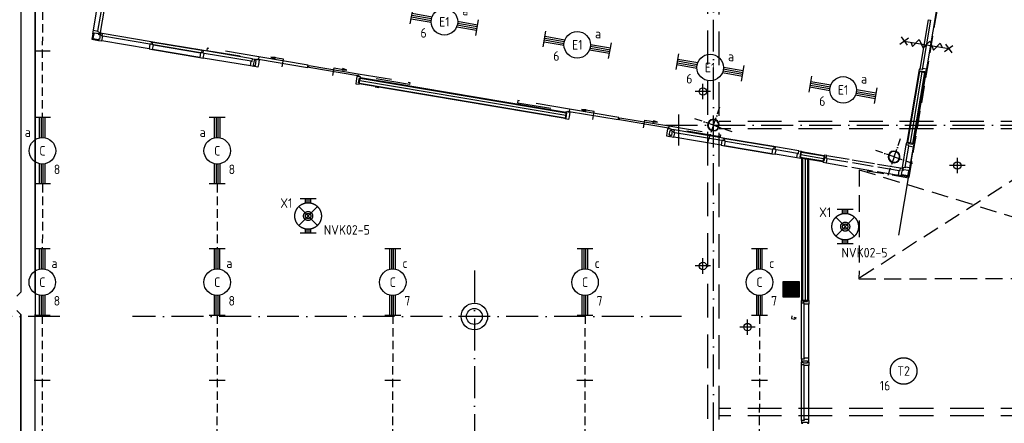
# Model space of a CAD drawing. Header units: millimetres. Extents: x 90707 to 259985, y -1262 to 84291.
# Tile 23 of 85: x 131388 to 149921, y 17998 to 25592. Entities that reach past the tile are written whole.
import ezdxf
from ezdxf.enums import TextEntityAlignment as Align
from ezdxf.xclip import XClip

# ---------------------------------------------------------------- set-up
doc = ezdxf.new("R2010")
doc.units = ezdxf.units.MM
doc.header["$LTSCALE"] = 100
doc.header["$XCLIPFRAME"] = 0
for name, pattern in [('B-SL0', [100000000.0, 0, -100000000.0]), ('DASHDOT', [9, 6, -1.5, 0, -1.5]), ('HIDDEN', [9.525, 6.35, -3.175]), ('HIDDEN2', [4.7625, 3.175, -1.5875])]:
    doc.linetypes.add(name, pattern=pattern)
doc.layers.get('0').update_dxf_attribs({"linetype": 'CONTINUOUS'})
for name, color, linetype in [('AL$7----_STRAMIEN', 1, 'DASHDOT'), ('AL$8----_HULPKOLOM', 2, 'CONTINUOUS'), ('AL$8----_HULPLIJNEN', 2, 'CONTINUOUS'), ('AL22----_BINNENWAND', 7, 'CONTINUOUS'), ('AL28----_KONSTRUKTIE', 3, 'CONTINUOUS'), ('AL31----_BUITENKOZ', 7, 'CONTINUOUS'), ('AL32----_BINNENKOZ', 7, 'CONTINUOUS'), ('AL65----_BEVEILIGING', 7, 'CONTINUOUS'), ('ALL-----_REFLIJNEN', 8, 'CONTINUOUS'), ('ALXAA---_GEWBETON', 12, 'CONTINUOUS'), ('EB63101-_ATTRIB', 2, 'CONTINUOUS'), ('EB63501-_ATTRIB', 2, 'CONTINUOUS'), ('EL63101-_LICHT-ARM', 3, 'CONTINUOUS'), ('EL63501-_NOODVRL-ARM', 3, 'CONTINUOUS'), ('EL6441--_DATACOM', 3, 'CONTINUOUS'), ('KABELGOOT', 8, 'CONTINUOUS'), ('LIJN035', 50, 'CONTINUOUS'), ('MV-BINNENBESTRATING', 1, 'CONTINUOUS'), ('MV-BINNENKOZIJN', 1, 'CONTINUOUS'), ('MV-STAALKOLOM', 1, 'CONTINUOUS'), ('VOLGNUMMER', 7, 'CONTINUOUS')]:
    doc.layers.add(name, color=color, linetype=linetype)
doc.styles.add('1_8', font='ISO', dxfattribs={"height": 1.8})
doc.styles.add('2_0', font='iso', dxfattribs={"height": 200})
doc.styles.add('NORATT', font='isocp.shx')
doc.styles.get("Standard").update_dxf_attribs({"font": 'iso.shx'})

# ---------------------------------------------------------------- blocks, each defined once
blk = doc.blocks.new('EJ3T20')
at = {"color": 0}
for p, q in [((-6.25, -1.5), (-6.25, 1.5)), ((-6.25, -1.5), (-6.25, 1.5)), ((-6.25, 0.52), (-2.44, 0.52)), ((-6.25, 0.52), (-2.44, 0.52)), ((-6.25, 0.17), (-2.49, 0.17)), ((-6.25, 0.17), (-2.49, 0.17)), ((2.44, 0.52), (6.25, 0.52)), ((2.44, 0.52), (6.25, 0.52)), ((2.49, 0.17), (6.25, 0.17)), ((2.49, 0.17), (6.25, 0.17)), ((6.25, -1.5), (6.25, 1.5)), ((6.25, -1.5), (6.25, 1.5)), ((-6.25, -0.17), (-2.49, -0.17)), ((-6.25, -0.17), (-2.49, -0.17)), ((-6.25, -0.52), (-2.44, -0.52)), ((-6.25, -0.52), (-2.44, -0.52)), ((2.44, -0.52), (6.25, -0.52)), ((2.44, -0.52), (6.25, -0.52)), ((2.49, -0.17), (6.25, -0.17)), ((2.49, -0.17), (6.25, -0.17))]:
    blk.add_line(p, q, dxfattribs=at)
blk.add_circle((0, 0), 2.5, dxfattribs=at)
blk.add_circle((0, 0), 2.5, dxfattribs=at)
at = {"style": 'NORATT', "flags": 9}
blk.add_attdef('GELIJK', text='', height=1.8, dxfattribs=at).set_placement((3.5, 5), align=Align.MIDDLE_CENTER)
at = {"color": 6}
for tag, style, flags, p in [('SCHAK', 'NORATT', 8, (3.5, 2.75)), ('SCHAK', '1_8', 8, (3.5, 2.75)), ('A_CODE', 'NORATT', 8, (0, 0)), ('A_CODE', '1_8', 8, (0, 0)), ('GROEP', 'NORATT', 8, (-3.5, -2.75)), ('GROEP', '1_8', 8, (-3.5, -2.75)), ('KAST', 'NORATT', 9, (3.5, -2.75)), ('KAST', '1_8', 9, (3.5, -2.75))]:
    blk.add_attdef(tag, text='', height=1.8, dxfattribs=dict(at, style=style, flags=flags)).set_placement(p, align=Align.MIDDLE)
blk = doc.blocks.new('EJ3T01')
at = {"color": 0}
for p, q in [((-3.25, -1.5), (-3.25, 1.5)), ((-3.25, 0.52), (-2.44, 0.52)), ((-3.25, 0.17), (-2.49, 0.17)), ((-1.77, 1.77), (1.77, -1.77)), ((1.77, 1.77), (-1.77, -1.77)), ((2.44, 0.52), (3.25, 0.52)), ((2.49, 0.17), (3.25, 0.17)), ((3.25, -1.5), (3.25, 1.5)), ((-3.25, -0.17), (-2.49, -0.17)), ((-3.25, -0.52), (-2.44, -0.52)), ((2.44, -0.52), (3.25, -0.52)), ((2.49, -0.17), (3.25, -0.17))]:
    blk.add_line(p, q, dxfattribs=at)
at = {"color": 6}
blk.add_lwpolyline([(1.77, -1.77), (1.75, -1.75)], dxfattribs=at)
at = {"color": 0}
for radius in [2.5, 0.85, 0.5]:
    blk.add_circle((0, 0), radius, dxfattribs=at)
at = {"color": 6, "style": '1_8'}
for tag, flags, p in [('A_CODE', 8, (-3.5, 2.75)), ('SCHAK', 8, (3.5, 2.75)), ('GROEP', 8, (-3.5, -2.75)), ('KAST', 9, (3.5, -2.75))]:
    blk.add_attdef(tag, text='', height=1.8, dxfattribs=dict(at, flags=flags)).set_placement(p, align=Align.MIDDLE)
blk = doc.blocks.new('ES3G00')
blk.add_circle((0, 0), 2.5)
at = {"color": 6, "style": '1_8'}
for tag, flags, p in [('SCHAK', 8, (3.5, 2.75)), ('A_CODE', 8, (0, 0)), ('GROEP', 8, (-3.5, -2.75)), ('KAST', 9, (3.5, -2.75))]:
    blk.add_attdef(tag, text='', height=1.8, dxfattribs=dict(at, flags=flags)).set_placement(p, align=Align.MIDDLE)
blk = doc.blocks.new('EH100000')
at = {"linetype": 'ByBlock'}
for p, q in [((1, 0.5), (0, 0.5)), ((1, 0.5, 1), (0, 0.5, 1)), ((0, -0.5, 1), (1, -0.5, 1)), ((1, -0.5), (0, -0.5))]:
    blk.add_line(p, q, dxfattribs=at)
at = {"linetype": 'ByBlock', "invisible_edges": 15}
for points in [[(1, -0.5), (0, -0.5), (0, 0.5), (1, 0.5)], [(0, 0.5), (1, 0.5), (1, 0.5, 1), (0, 0.5, 1)], [(0, -0.5, 1), (1, -0.5, 1), (1, -0.5), (0, -0.5)]]:
    blk.add_3dface(points, dxfattribs=at)
at = {"linetype": 'ByBlock', "style": '2_0', "flags": 8}
blk.add_attdef('FUNCTIE', text='', height=0.5, dxfattribs=at).set_placement((0.5, 0), align=Align.MIDDLE)
at = {"linetype": 'ByBlock', "flags": 9}
blk.add_attdef('SCHOT', text='', height=0.5, dxfattribs=at).set_placement((0.5, 0), align=Align.MIDDLE)
blk = doc.blocks.new('KG3FFF')
at = {"linetype": 'B-SL0'}
for p, q in [((-210, 135), (-210, -135)), ((210, -135), (210, 135)), ((-135, -210), (135, -210))]:
    blk.add_line(p, q, dxfattribs=at)
at = {"linetype": 'ByBlock'}
for points in [[(-210, 135), (0, 135), (0, 135), (210, 135)], [(-135, -210), (-135, -210), (-210, -135), (-210, -135)], [(210, -135), (210, -135), (135, -210), (135, -210)]]:
    blk.add_lwpolyline(points, dxfattribs=at)
at = {"flags": 3}
blk.add_attdef('HULPSTUK', (0, 0), '', height=1, rotation=90, dxfattribs=at)
blk = doc.blocks.new('A$Cca306792')
at = {"layer": 'AL$7----_STRAMIEN', "color": 1}
for p, q in [((48828, 22132), (48828, 5654)), ((41028, 21270), (28083, 21270)), ((52728, 21270), (42396, 21270))]:
    blk.add_line(p, q, dxfattribs=at)
at = {"layer": 'AL$7----_STRAMIEN'}
for points in [[(53328, 5550), (53328, 47073)], [(52428, 24870), (80709, 24870)]]:
    blk.add_lwpolyline(points, dxfattribs=at)
at = {"layer": 'AL$8----_HULPKOLOM', "color": 8}
blk.add_circle((48828, 21270), 250, dxfattribs=at)
blk.add_circle((48828, 21270), 250, dxfattribs=at)
at = {"layer": 'AL$8----_HULPLIJNEN', "color": 8}
blk.add_line((56819, 22801), (58607, 33418), dxfattribs=at)
at = {"layer": 'AL$8----_HULPLIJNEN', "color": 8, "linetype": 'DASHDOT', "ltscale": 0.25}
for p, q in [((53328, 24870), (53449, 25217)), ((53328, 24870), (52981, 24990)), ((53328, 24870), (53208, 24522)), ((53328, 24870), (53676, 24749)), ((56730, 24273), (56851, 24620)), ((56730, 24273), (56383, 24393)), ((56730, 24273), (56610, 23925)), ((56730, 24273), (57078, 24152))]:
    blk.add_line(p, q, dxfattribs=at)
at = {"layer": 'AL22----_BINNENWAND', "color": 8}
for p, q in [((46662, 25646), (46683, 25769)), ((46683, 25769), (50558, 25117)), ((56974, 24545), (57198, 25881)), ((57322, 25860), (57097, 24524)), ((57198, 25881), (57322, 25860)), ((50537, 24994), (46662, 25646)), ((50558, 25117), (50537, 24994)), ((57097, 24524), (56974, 24545)), ((54965, 24248), (54986, 24371)), ((54986, 24371), (55410, 24300)), ((55410, 24300), (55389, 24177)), ((55389, 24177), (54965, 24248)), ((54991, 24244), (54965, 24248)), ((55116, 24223), (54991, 24244)), ((54991, 21568), (54991, 24243)), ((54991, 24243), (54994, 24243)), ((55116, 24223), (55116, 21568)), ((55116, 21568), (54991, 21568))]:
    blk.add_line(p, q, dxfattribs=at)
at = {"layer": 'AL22----_BINNENWAND', "color": 8, "linetype": 'Continuous'}
for p, q in [((56988, 24542), (57213, 25879)), ((57082, 24527), (57307, 25863)), ((46665, 25661), (50540, 25008)), ((46681, 25754), (50556, 25102)), ((55408, 24285), (54984, 24357)), ((55392, 24192), (54968, 24263)), ((55006, 24243), (55006, 21568)), ((55101, 24225), (55101, 21568))]:
    blk.add_line(p, q, dxfattribs=at)
at = {"layer": 'AL28----_KONSTRUKTIE', "color": 8}
for p, q in [((52673, 25073), (52673, 24488)), ((54641, 21630), (54641, 21930)), ((54641, 21930), (54941, 21930)), ((54941, 21930), (54941, 21630)), ((54941, 21630), (54641, 21630))]:
    blk.add_line(p, q, dxfattribs=at)
blk.add_circle((48828, 21270), 150, dxfattribs=at)
blk.add_circle((48828, 21270), 150, dxfattribs=at)
for centre, radius, start, end in [((53328, 24870), 110, 160.8893, 340.8893), ((53328, 24870), 110, 340.8893, 160.8893), ((53328, 24870), 102, 160.8893, 340.8893), ((53328, 24870), 102, 340.8893, 160.8893), ((56730, 24273), 110, 160.8893, 340.8893), ((56730, 24273), 110, 340.8893, 160.8893), ((56730, 24273), 102, 160.8893, 340.8893), ((56730, 24273), 102, 340.8893, 160.8893)]:
    blk.add_arc(centre, radius, start, end, dxfattribs=at)
at = {"layer": 'AL31----_BUITENKOZ', "color": 8, "linetype": 'Continuous'}
for p, q in [((57219, 25926), (57375, 26851)), ((57415, 26844), (57260, 25919)), ((57375, 26851), (57415, 26844)), ((44771, 26153), (44765, 26113)), ((45697, 25998), (44771, 26153)), ((44765, 26113), (45690, 25957)), ((45690, 25957), (45697, 25998)), ((45710, 25954), (45717, 25994)), ((46635, 25798), (45710, 25954)), ((45717, 25994), (46642, 25838)), ((46642, 25838), (46635, 25798)), ((57260, 25919), (57219, 25926)), ((50620, 25169), (50613, 25128)), ((50613, 25128), (51538, 24973)), ((51545, 25013), (50620, 25169)), ((51538, 24973), (51545, 25013)), ((51558, 24969), (51565, 25010)), ((52484, 24814), (51558, 24969)), ((51565, 25010), (52490, 24854)), ((52490, 24854), (52484, 24814))]:
    blk.add_line(p, q, dxfattribs=at)
at = {"layer": 'AL31----_BUITENKOZ', "color": 8, "linetype": 'HIDDEN'}
for p, q in [((43800, 26317), (43793, 26277)), ((44771, 26153), (43800, 26317)), ((43793, 26277), (44765, 26113)), ((47607, 25634), (46635, 25798)), ((46642, 25838), (47614, 25675)), ((47614, 25675), (47607, 25634)), ((49648, 25332), (49641, 25292)), ((49641, 25292), (50613, 25128)), ((50620, 25169), (49648, 25332)), ((52490, 24854), (53462, 24690)), ((53455, 24650), (52484, 24814)), ((53462, 24690), (53455, 24650))]:
    blk.add_line(p, q, dxfattribs=at)
at = {"layer": 'AL31----_BUITENKOZ', "color": 8}
for p, q in [((44995, 26149), (45079, 26151)), ((45234, 26108), (44995, 26149)), ((44995, 26149), (45073, 26119)), ((45073, 26119), (45076, 26135)), ((45079, 26151), (45076, 26135)), ((45210, 25964), (45234, 26108)), ((46165, 25803), (46190, 25947)), ((46190, 25947), (46429, 25907)), ((46346, 25905), (46348, 25921)), ((46429, 25907), (46346, 25905)), ((46351, 25937), (46348, 25921)), ((46429, 25907), (46351, 25937)), ((50843, 25164), (50927, 25167)), ((51082, 25124), (50843, 25164)), ((50843, 25164), (50921, 25134)), ((50921, 25134), (50924, 25150)), ((50927, 25167), (50924, 25150)), ((51058, 24979), (51082, 25124)), ((52014, 24818), (52038, 24963)), ((52038, 24963), (52278, 24923)), ((52194, 24920), (52197, 24936)), ((52278, 24923), (52194, 24920)), ((52199, 24952), (52197, 24936)), ((52278, 24923), (52199, 24952))]:
    blk.add_line(p, q, dxfattribs=at)
at = {"layer": 'AL32----_BINNENKOZ', "color": 8, "linetype": 'HIDDEN2'}
for p, q in [((79230, 36774), (56068, 21985)), ((58797, 34527), (57003, 23874)), ((56070, 24031), (56068, 21981)), ((56070, 24031), (62770, 21982)), ((57003, 23874), (56070, 24031)), ((56068, 21981), (62378, 21982))]:
    blk.add_line(p, q, dxfattribs=at)
at = {"layer": 'AL32----_BINNENKOZ', "color": 8}
for p, q in [((41657, 26655), (41807, 27542)), ((41657, 26655), (41807, 27542)), ((41744, 26640), (41894, 27527)), ((41792, 26615), (41947, 27535)), ((41646, 26589), (41629, 26486)), ((41646, 26589), (41657, 26655)), ((41668, 26585), (41646, 26589)), ((41664, 26586), (41650, 26501)), ((41657, 26655), (41744, 26640)), ((41671, 26601), (41668, 26585)), ((41761, 26585), (41671, 26601)), ((41744, 26640), (41741, 26623)), ((41741, 26623), (41792, 26615)), ((41759, 26570), (41761, 26585)), ((41783, 26565), (41759, 26570)), ((41774, 26602), (41770, 26578)), ((41770, 26578), (41786, 26575)), ((41786, 26575), (41771, 26484)), ((41824, 26594), (41774, 26602)), ((41792, 26615), (41783, 26565)), ((41824, 26594), (41815, 26544)), ((41815, 26544), (41824, 26594)), ((41832, 26541), (41815, 26544)), ((41817, 26454), (41832, 26541)), ((42745, 26439), (41824, 26594)), ((42720, 26392), (41832, 26541)), ((41629, 26486), (41751, 26465)), ((41650, 26501), (41754, 26483)), ((41755, 26487), (41751, 26465)), ((41751, 26465), (41817, 26454)), ((41771, 26484), (41755, 26487)), ((42705, 26305), (41817, 26454)), ((42720, 26392), (42705, 26305)), ((42737, 26389), (42720, 26392)), ((42745, 26439), (42737, 26389)), ((42778, 26434), (42745, 26439)), ((42769, 26383), (42778, 26434)), ((42786, 26380), (42769, 26383)), ((42771, 26294), (42786, 26380)), ((43699, 26279), (42778, 26434)), ((42778, 26434), (43699, 26279)), ((43674, 26231), (42786, 26380)), ((42786, 26380), (43674, 26231)), ((42705, 26305), (42771, 26294)), ((43659, 26144), (42771, 26294)), ((42771, 26294), (43659, 26144)), ((43659, 26144), (42771, 26294)), ((42771, 26294), (43659, 26144)), ((43674, 26231), (43659, 26144)), ((43659, 26144), (43725, 26133)), ((43690, 26228), (43674, 26231)), ((43699, 26279), (43690, 26228)), ((43731, 26273), (43699, 26279)), ((43723, 26223), (43731, 26273)), ((43740, 26220), (43723, 26223)), ((43725, 26133), (43740, 26220)), ((44612, 25984), (43725, 26133)), ((44612, 25984), (43725, 26133)), ((44652, 26118), (43731, 26273)), ((44627, 26071), (43740, 26220)), ((44612, 25984), (44627, 26071)), ((44678, 25973), (44612, 25984)), ((44627, 26071), (44643, 26068)), ((44643, 26068), (44652, 26118)), ((44652, 26118), (44701, 26110)), ((44681, 26088), (44666, 25997)), ((44666, 25997), (44682, 25994)), ((44682, 25994), (44678, 25973)), ((44697, 26085), (44681, 26088)), ((44688, 25971), (44692, 25996)), ((44754, 25960), (44688, 25971)), ((44692, 25996), (44708, 25993)), ((44701, 26110), (44697, 26085)), ((44707, 26086), (44711, 26108)), ((44723, 26084), (44707, 26086)), ((44708, 25993), (44723, 26084)), ((44711, 26108), (44777, 26097)), ((44763, 26010), (44754, 25960)), ((44777, 26097), (44763, 26010)), ((44763, 26010), (44763, 26010)), ((46618, 25787), (46604, 25700)), ((46684, 25776), (46618, 25787)), ((46681, 25754), (46684, 25776)), ((57199, 25925), (57192, 25882)), ((57192, 25882), (57216, 25878)), ((57265, 25914), (57199, 25925)), ((57216, 25878), (57219, 25894)), ((57219, 25894), (57307, 25879)), ((57269, 25937), (57265, 25914)), ((57340, 25925), (57269, 25937)), ((57307, 25879), (57304, 25863)), ((57304, 25863), (57329, 25859)), ((57329, 25859), (57340, 25925)), ((46604, 25700), (46595, 25650)), ((46595, 25650), (46661, 25639)), ((46604, 25700), (46604, 25700)), ((46650, 25666), (46665, 25757)), ((46665, 25664), (46650, 25666)), ((46661, 25639), (46665, 25664)), ((46665, 25757), (46681, 25754)), ((46962, 25589), (47028, 25578)), ((50556, 25102), (50559, 25124)), ((50571, 25099), (50556, 25102)), ((50556, 25009), (50571, 25099)), ((50559, 25124), (50625, 25113)), ((50611, 25026), (50602, 24975)), ((50625, 25113), (50611, 25026)), ((50611, 25026), (50611, 25026)), ((50536, 24987), (50540, 25011)), ((50602, 24975), (50536, 24987)), ((50540, 25011), (50556, 25009)), ((52452, 24716), (52443, 24666)), ((52443, 24666), (52509, 24654)), ((52466, 24803), (52452, 24716)), ((52452, 24716), (52452, 24716)), ((52533, 24792), (52466, 24803)), ((52498, 24682), (52513, 24772)), ((52514, 24679), (52498, 24682)), ((52509, 24654), (52514, 24679)), ((52513, 24772), (52529, 24770)), ((52523, 24674), (52519, 24653)), ((52519, 24653), (52585, 24642)), ((52539, 24672), (52523, 24674)), ((52529, 24770), (52533, 24792)), ((52542, 24790), (52538, 24765)), ((52538, 24765), (52554, 24763)), ((52554, 24763), (52539, 24672)), ((52592, 24782), (52542, 24790)), ((52592, 24782), (52583, 24731)), ((52583, 24731), (52592, 24782)), ((52600, 24728), (52583, 24731)), ((52585, 24642), (52600, 24728)), ((53513, 24626), (52592, 24782)), ((53488, 24579), (52600, 24728)), ((53473, 24492), (52585, 24642)), ((53488, 24579), (53473, 24492)), ((53473, 24492), (53539, 24481)), ((53504, 24576), (53488, 24579)), ((53513, 24626), (53504, 24576)), ((53545, 24621), (53513, 24626)), ((53537, 24571), (53545, 24621)), ((53554, 24568), (53537, 24571)), ((53539, 24481), (53554, 24568)), ((53539, 24481), (54426, 24332)), ((54426, 24332), (53539, 24481)), ((53539, 24481), (54426, 24332)), ((54426, 24332), (53539, 24481)), ((53545, 24621), (54466, 24466)), ((54466, 24466), (53545, 24621)), ((53554, 24568), (54441, 24419)), ((54466, 24466), (54458, 24416)), ((54499, 24460), (54466, 24466)), ((56887, 24074), (56958, 24497)), ((56940, 24082), (57006, 24472)), ((56958, 24497), (56967, 24546)), ((57009, 24488), (56958, 24497)), ((56967, 24546), (56991, 24542)), ((56991, 24542), (56989, 24526)), ((56989, 24526), (57079, 24511)), ((57006, 24472), (57009, 24488)), ((57093, 24457), (57006, 24472)), ((57079, 24511), (57082, 24527)), ((57082, 24527), (57104, 24523)), ((57104, 24523), (57093, 24457)), ((54441, 24419), (54426, 24332)), ((54426, 24332), (54493, 24321)), ((54458, 24416), (54441, 24419)), ((54490, 24410), (54499, 24460)), ((54507, 24407), (54490, 24410)), ((54493, 24321), (54507, 24407)), ((54898, 24252), (54493, 24321)), ((54898, 24252), (54493, 24321)), ((54938, 24387), (54499, 24460)), ((54913, 24339), (54507, 24407)), ((54898, 24252), (54913, 24339)), ((54913, 24339), (54929, 24336)), ((54929, 24336), (54938, 24387)), ((54938, 24387), (54987, 24378)), ((54967, 24356), (54952, 24266)), ((54983, 24354), (54967, 24356)), ((54987, 24378), (54983, 24354)), ((55411, 24307), (55407, 24282)), ((55407, 24282), (55423, 24280)), ((55423, 24280), (55408, 24189)), ((55461, 24299), (55411, 24307)), ((55452, 24248), (55461, 24299)), ((55461, 24299), (55884, 24227)), ((57027, 24067), (57093, 24457)), ((54964, 24241), (54898, 24252)), ((54952, 24266), (54968, 24263)), ((54968, 24263), (54964, 24241)), ((55392, 24192), (55388, 24170)), ((55388, 24170), (55454, 24159)), ((55408, 24189), (55392, 24192)), ((55469, 24245), (55452, 24248)), ((55454, 24159), (55469, 24245)), ((55454, 24159), (55844, 24093)), ((55469, 24245), (55858, 24180)), ((55939, 24218), (56362, 24147)), ((55947, 24165), (56337, 24099)), ((56417, 24138), (56850, 24065)), ((55933, 24078), (56322, 24013)), ((56411, 23998), (56810, 23930)), ((56425, 24084), (56825, 24017)), ((56810, 23930), (56825, 24017)), ((56876, 23919), (56810, 23930)), ((56825, 24017), (56842, 24014)), ((56842, 24014), (56850, 24065)), ((56850, 24065), (56899, 24056)), ((56879, 24034), (56864, 23944)), ((56864, 23944), (56880, 23941)), ((56880, 23941), (56876, 23919)), ((56999, 23899), (56876, 23919)), ((56887, 24074), (56879, 24024)), ((56895, 24032), (56879, 24034)), ((56879, 24024), (56903, 24020)), ((56984, 23919), (56879, 23937)), ((56937, 24065), (56887, 24074)), ((56899, 24056), (56895, 24032)), ((56903, 24020), (56906, 24036)), ((56906, 24036), (56997, 24021)), ((56940, 24082), (56937, 24065)), ((57027, 24067), (56940, 24082)), ((56998, 24004), (56984, 23919)), ((56997, 24021), (56994, 24005)), ((56994, 24005), (57016, 24001)), ((57016, 24001), (56999, 23899)), ((57016, 24001), (57027, 24067)), ((54984, 21568), (55009, 21568)), ((54984, 21518), (54984, 21568)), ((54984, 20468), (54984, 21518)), ((55035, 21518), (54984, 21518)), ((55009, 21568), (55009, 21552)), ((55009, 21552), (55098, 21552)), ((55035, 21501), (55035, 21518)), ((55035, 20485), (55035, 21501)), ((55123, 21501), (55035, 21501)), ((55098, 21552), (55098, 21568)), ((55098, 21568), (55123, 21568)), ((55123, 21568), (55123, 21501)), ((55123, 20485), (55123, 21501)), ((54804, 21283), (54796, 21233)), ((54796, 21233), (54862, 21222)), ((54804, 21283), (54804, 21283)), ((54866, 21246), (54850, 21249)), ((54862, 21222), (54866, 21246)), ((54875, 21242), (54872, 21220)), ((54891, 21239), (54875, 21242)), ((55035, 20468), (54984, 20468)), ((54984, 20468), (54984, 20418)), ((54984, 20418), (55009, 20418)), ((54984, 20413), (55009, 20413)), ((54984, 20363), (54984, 20413)), ((55009, 20418), (55009, 20434)), ((55009, 20434), (55098, 20434)), ((55009, 20413), (55009, 20397)), ((55009, 20397), (55098, 20397)), ((55123, 20485), (55035, 20485)), ((55035, 20485), (55035, 20468)), ((55098, 20434), (55098, 20418)), ((55098, 20418), (55123, 20418)), ((55098, 20397), (55098, 20413)), ((55098, 20413), (55123, 20413)), ((55123, 20418), (55123, 20485)), ((55123, 20413), (55123, 20346)), ((55035, 20363), (54984, 20363)), ((54984, 19313), (54984, 20363)), ((55035, 20346), (55035, 20363)), ((55123, 20346), (55035, 20346)), ((55035, 19330), (55035, 20346)), ((55123, 19330), (55123, 20346)), ((55035, 19313), (54984, 19313)), ((54984, 19313), (54984, 19263)), ((55009, 19263), (55009, 19279)), ((55009, 19279), (55098, 19279)), ((55123, 19330), (55035, 19330)), ((55035, 19330), (55035, 19313)), ((55098, 19279), (55098, 19263)), ((55123, 19263), (55123, 19330)), ((54984, 19263), (55009, 19263)), ((55098, 19263), (55123, 19263))]:
    blk.add_line(p, q, dxfattribs=at)
at = {"layer": 'AL65----_BEVEILIGING', "color": 8, "linetype": 'Continuous'}
for p, q in [((56838, 26395), (56999, 26510)), ((56861, 26533), (56976, 26372)), ((56918, 26452), (57757, 26311)), ((57042, 26431), (57078, 26349)), ((57078, 26349), (57202, 26481)), ((57202, 26481), (57239, 26398)), ((57239, 26398), (57276, 26316)), ((57276, 26316), (57399, 26447)), ((57399, 26447), (57436, 26365)), ((57436, 26365), (57473, 26283)), ((57473, 26283), (57596, 26414)), ((57596, 26414), (57633, 26332)), ((57676, 26254), (57837, 26369)), ((57699, 26392), (57814, 26230))]:
    blk.add_line(p, q, dxfattribs=at)
at = {"layer": 'ALL-----_REFLIJNEN', "color": 8, "linetype": 'Continuous'}
for p, q in [((57035, 24535), (57260, 25871)), ((46673, 25707), (50548, 25055)), ((55400, 24238), (54976, 24310)), ((55053, 24243), (55053, 21568))]:
    blk.add_line(p, q, dxfattribs=at)
at = {"layer": 'ALXAA---_GEWBETON', "color": 8}
for p, q in [((54641, 21929), (54941, 21929)), ((54641, 21909), (54941, 21909)), ((54641, 21889), (54941, 21889)), ((54641, 21869), (54941, 21869)), ((54641, 21849), (54941, 21849)), ((54641, 21829), (54941, 21829)), ((54641, 21809), (54941, 21809)), ((54641, 21789), (54941, 21789)), ((54641, 21769), (54941, 21769)), ((54641, 21749), (54941, 21749)), ((54641, 21729), (54941, 21729)), ((54641, 21709), (54941, 21709)), ((54641, 21689), (54941, 21689)), ((54641, 21669), (54941, 21669)), ((54641, 21649), (54941, 21649))]:
    blk.add_line(p, q, dxfattribs=at)
at = {"layer": 'MV-BINNENBESTRATING', "color": 8}
for p, q in [((53130, 25357), (53130, 25647)), ((53130, 25357), (53130, 25647)), ((53276, 25502), (52985, 25502)), ((53276, 25502), (52985, 25502)), ((58064, 24110), (57774, 24110)), ((58064, 24110), (57774, 24110)), ((57919, 23965), (57919, 24255)), ((57919, 23965), (57919, 24255)), ((53130, 22075), (53130, 22365)), ((53276, 22220), (52985, 22220)), ((53969, 20925), (53969, 21216)), ((54114, 21070), (53824, 21070))]:
    blk.add_line(p, q, dxfattribs=at)
at = {"layer": 'MV-BINNENKOZIJN', "color": 2, "linetype": 'HIDDEN'}
for p, q in [((78423, 24937), (53434, 24937)), ((78423, 24802), (53434, 24802)), ((78423, 19537), (53434, 19537)), ((78423, 19402), (53434, 19402))]:
    blk.add_line(p, q, dxfattribs=at)
for points in [[(53224, 11726), (53224, 35776)], [(53434, 11709), (53434, 35776)]]:
    blk.add_lwpolyline(points, dxfattribs=at)
at = {"layer": 'MV-STAALKOLOM', "color": 8}
for centre in [(53130, 25502), (53130, 25502), (57919, 24110), (57919, 24110), (53130, 22220), (53969, 21070)]:
    blk.add_circle(centre, 70.2, dxfattribs=at)
at = {"layer": 'KABELGOOT', "yscale": 270, "zscale": 60}
for p, xscale, rotation in [((40429, 21728), 15684, 89.99999999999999), ((40429, 21308), 3730.000000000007, 270)]:
    blk.add_blockref('EH100000', p, dxfattribs=dict(at, xscale=xscale, rotation=rotation))
at = {"layer": 'KABELGOOT', "rotation": 270}
blk.add_blockref('KG3FFF', (40429, 21518), dxfattribs=at)
at = {"layer": 'VOLGNUMMER', "color": 252, "linetype": 'ByBlock'}
for tag, p in [('0.28', (16187, 74214)), ('0.16', (78893, 73105)), ('0.17', (62961, 72994)), ('0.29', (35887, 72529)), ('0.18', (53124, 64542)), ('0.701', (85482, 63517)), ('0.30', (29366, 63128)), ('0.32', (36092, 63166)), ('0.12', (90689, 63024)), ('0.29A', (33165, 62745)), ('0.30', (38191, 61494)), ('0.19', (61479, 61433)), ('0.27', (17657, 61363)), ('0.14', (89762, 60088)), ('0.33', (45869, 59450)), ('0.15', (73454, 57402)), ('0.25', (28058, 57013)), ('0.801', (112714, 57073)), ('0.18A', (61029, 56759)), ('0.26A', (36299, 54851)), ('0.20', (60895, 53506)), ('0.800', (90980, 50804)), ('0.25A', (73288, 48435)), ('0.300', (94483, 48257)), ('0.21', (58702, 48178)), ('0.24', (35041, 47783)), ('0.102', (87631, 47613)), ('0.26', (18559, 46119)), ('0.203', (95795, 46197)), ('0.802', (68387, 42721)), ('0.204', (95497, 42149)), ('0.07B', (66790, 38909)), ('0.702', (95327, 36513))]:
    blk.add_attdef(tag, text='', height=250, dxfattribs=at).set_placement(p, align=Align.MIDDLE_CENTER)
at = {"layer": 'VOLGNUMMER', "color": 8, "linetype": 'ByBlock'}
blk.add_attdef('0.600', text='', height=250, dxfattribs=at).set_placement((96800, 48300), align=Align.MIDDLE_CENTER)

msp = doc.modelspace()

# ---------------------------------------------------------------- linework, layer by layer
at = {"layer": 'LIJN035', "linetype": 'HIDDEN', "ltscale": 0.25}
for p, q in [((131816, 26222), (131812, 23761)), ((131816, 22501), (131814, 21278)), ((135107, 22501), (135105, 21278)), ((131814, 20028), (131810, 17568)), ((135105, 20028), (135101, 17568)), ((138410, 20028), (138406, 17568)), ((142029, 20028), (142025, 17568)), ((145313, 20028), (145309, 17568))]:
    msp.add_line(p, q, dxfattribs=at)
at = {"layer": 'LIJN035'}
for p, q in [((131964, 24999), (131664, 24999)), ((131962, 18805), (131662, 18805)), ((135253, 18805), (134953, 18805)), ((138558, 18805), (138258, 18805)), ((142177, 18805), (141877, 18805)), ((145461, 18805), (145161, 18805))]:
    msp.add_line(p, q, dxfattribs=at)

# ---------------------------------------------------------------- block references
at = {"layer": 'EL63101-_LICHT-ARM'}
ref = msp.add_blockref('EJ3T20', (139382, 25553, 3500), dxfattribs=dict(at, xscale=99.99999999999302, yscale=100, zscale=100, rotation=349.9999999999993))
ref.add_attrib('A_CODE', 'E1', dxfattribs={"layer": 'EB63101-_ATTRIB', "color": 1, "height": 180, "style": '1_8', "flags": 8}).set_placement((139382, 25553, 3500), align=Align.MIDDLE)
ref.add_attrib('GROEP', '6', dxfattribs={"layer": 'EB63101-_ATTRIB', "color": 1, "height": 180, "style": '1_8', "flags": 8}).set_placement((138990, 25343, 3500), align=Align.MIDDLE)
ref.add_attrib('SCHAK', 'a', dxfattribs={"layer": 'EB63101-_ATTRIB', "color": 1, "height": 180, "style": '1_8', "flags": 8}).set_placement((139775, 25763, 3500), align=Align.MIDDLE)
ref = msp.add_blockref('EJ3T20', (141883, 25119, 3500), dxfattribs=dict(at, xscale=99.99999999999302, yscale=100, zscale=100, rotation=349.9999999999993))
ref.add_attrib('A_CODE', 'E1', dxfattribs={"layer": 'EB63101-_ATTRIB', "color": 1, "height": 180, "style": '1_8', "flags": 8}).set_placement((141883, 25119, 3500), align=Align.MIDDLE)
ref.add_attrib('GROEP', '6', dxfattribs={"layer": 'EB63101-_ATTRIB', "color": 1, "height": 180, "style": '1_8', "flags": 8}).set_placement((141490, 24909, 3500), align=Align.MIDDLE)
ref.add_attrib('SCHAK', 'a', dxfattribs={"layer": 'EB63101-_ATTRIB', "color": 1, "height": 180, "style": '1_8', "flags": 8}).set_placement((142275, 25329, 3500), align=Align.MIDDLE)
ref = msp.add_blockref('EJ3T20', (144384, 24691, 3500), dxfattribs=dict(at, xscale=99.99999999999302, yscale=100, zscale=100, rotation=349.9999999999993))
ref.add_attrib('A_CODE', 'E1', dxfattribs={"layer": 'EB63101-_ATTRIB', "color": 1, "height": 180, "style": '1_8', "flags": 8}).set_placement((144384, 24691, 3500), align=Align.MIDDLE)
ref.add_attrib('GROEP', '6', dxfattribs={"layer": 'EB63101-_ATTRIB', "color": 1, "height": 180, "style": '1_8', "flags": 8}).set_placement((143992, 24481, 3500), align=Align.MIDDLE)
ref.add_attrib('SCHAK', 'a', dxfattribs={"layer": 'EB63101-_ATTRIB', "color": 1, "height": 180, "style": '1_8', "flags": 8}).set_placement((144777, 24901, 3500), align=Align.MIDDLE)
ref = msp.add_blockref('EJ3T20', (146887, 24270, 3500), dxfattribs=dict(at, xscale=99.99999999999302, yscale=100, zscale=100, rotation=349.9999999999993))
ref.add_attrib('A_CODE', 'E1', dxfattribs={"layer": 'EB63101-_ATTRIB', "color": 1, "height": 180, "style": '1_8', "flags": 8}).set_placement((146887, 24270, 3500), align=Align.MIDDLE)
ref.add_attrib('GROEP', '6', dxfattribs={"layer": 'EB63101-_ATTRIB', "color": 1, "height": 180, "style": '1_8', "flags": 8}).set_placement((146495, 24060, 3500), align=Align.MIDDLE)
ref.add_attrib('SCHAK', 'a', dxfattribs={"layer": 'EB63101-_ATTRIB', "color": 1, "height": 180, "style": '1_8', "flags": 8}).set_placement((147280, 24480, 3500), align=Align.MIDDLE)
ref = msp.add_blockref('EJ3T20', (131816, 23126), dxfattribs=dict(at, xscale=100, yscale=100, zscale=100, rotation=90))
ref.add_attrib('A_CODE', 'C', dxfattribs={"layer": 'EB63101-_ATTRIB', "color": 1, "height": 180, "style": '1_8', "flags": 8}).set_placement((131816, 23126), align=Align.MIDDLE)
ref.add_attrib('GROEP', '8', dxfattribs={"layer": 'EB63101-_ATTRIB', "color": 1, "height": 180, "style": '1_8', "flags": 8}).set_placement((132091, 22776), align=Align.MIDDLE)
ref.add_attrib('SCHAK', 'a', dxfattribs={"layer": 'EB63101-_ATTRIB', "color": 1, "height": 180, "style": '1_8', "flags": 8}).set_placement((131541, 23476), align=Align.MIDDLE)
ref = msp.add_blockref('EJ3T20', (135107, 23126), dxfattribs=dict(at, xscale=100, yscale=100, zscale=100, rotation=90))
ref.add_attrib('A_CODE', 'C', dxfattribs={"layer": 'EB63101-_ATTRIB', "color": 1, "height": 180, "style": '1_8', "flags": 8}).set_placement((135107, 23126), align=Align.MIDDLE)
ref.add_attrib('GROEP', '8', dxfattribs={"layer": 'EB63101-_ATTRIB', "color": 1, "height": 180, "style": '1_8', "flags": 8}).set_placement((135382, 22776), align=Align.MIDDLE)
ref.add_attrib('SCHAK', 'a', dxfattribs={"layer": 'EB63101-_ATTRIB', "color": 1, "height": 180, "style": '1_8', "flags": 8}).set_placement((134832, 23476), align=Align.MIDDLE)
ref = msp.add_blockref('EJ3T20', (131814, 20653), dxfattribs=dict(at, xscale=100, yscale=100, zscale=100, rotation=90))
ref.add_attrib('A_CODE', 'C', dxfattribs={"layer": 'EB63101-_ATTRIB', "color": 1, "height": 180, "style": '1_8', "flags": 8}).set_placement((131814, 20653), align=Align.MIDDLE)
ref.add_attrib('GROEP', '8', dxfattribs={"layer": 'EB63101-_ATTRIB', "color": 1, "height": 180, "style": '1_8', "flags": 8}).set_placement((132089, 20303), align=Align.MIDDLE)
ref.add_attrib('SCHAK', 'a', dxfattribs={"layer": 'EB63101-_ATTRIB', "color": 1, "height": 180, "style": '1_8', "flags": 8}).set_placement((132043, 21010), align=Align.MIDDLE)
ref = msp.add_blockref('EJ3T20', (135105, 20653), dxfattribs=dict(at, xscale=100, yscale=100, zscale=100, rotation=90))
ref.add_attrib('A_CODE', 'C', dxfattribs={"layer": 'EB63101-_ATTRIB', "color": 1, "height": 180, "style": '1_8', "flags": 8}).set_placement((135105, 20653), align=Align.MIDDLE)
ref.add_attrib('GROEP', '8', dxfattribs={"layer": 'EB63101-_ATTRIB', "color": 1, "height": 180, "style": '1_8', "flags": 8}).set_placement((135380, 20303), align=Align.MIDDLE)
ref.add_attrib('SCHAK', 'a', dxfattribs={"layer": 'EB63101-_ATTRIB', "color": 1, "height": 180, "style": '1_8', "flags": 8}).set_placement((135334, 21010), align=Align.MIDDLE)
ref = msp.add_blockref('EJ3T20', (138410, 20653), dxfattribs=dict(at, xscale=100, yscale=100, zscale=100, rotation=90))
ref.add_attrib('A_CODE', 'C', dxfattribs={"layer": 'EB63101-_ATTRIB', "color": 1, "height": 180, "style": '1_8', "flags": 8}).set_placement((138410, 20653), align=Align.MIDDLE)
ref.add_attrib('GROEP', '7', dxfattribs={"layer": 'EB63101-_ATTRIB', "color": 1, "height": 180, "style": '1_8', "flags": 8}).set_placement((138685, 20303), align=Align.MIDDLE)
ref.add_attrib('SCHAK', 'c', dxfattribs={"layer": 'EB63101-_ATTRIB', "color": 1, "height": 180, "style": '1_8', "flags": 8}).set_placement((138640, 21010), align=Align.MIDDLE)
ref = msp.add_blockref('EJ3T20', (142029, 20653), dxfattribs=dict(at, xscale=100, yscale=100, zscale=100, rotation=90))
ref.add_attrib('A_CODE', 'C', dxfattribs={"layer": 'EB63101-_ATTRIB', "color": 1, "height": 180, "style": '1_8', "flags": 8}).set_placement((142029, 20653), align=Align.MIDDLE)
ref.add_attrib('GROEP', '7', dxfattribs={"layer": 'EB63101-_ATTRIB', "color": 1, "height": 180, "style": '1_8', "flags": 8}).set_placement((142304, 20303), align=Align.MIDDLE)
ref.add_attrib('SCHAK', 'c', dxfattribs={"layer": 'EB63101-_ATTRIB', "color": 1, "height": 180, "style": '1_8', "flags": 8}).set_placement((142259, 21010), align=Align.MIDDLE)
ref = msp.add_blockref('EJ3T20', (145313, 20653), dxfattribs=dict(at, xscale=100, yscale=100, zscale=100, rotation=90))
ref.add_attrib('A_CODE', 'C', dxfattribs={"layer": 'EB63101-_ATTRIB', "color": 1, "height": 180, "style": '1_8', "flags": 8}).set_placement((145313, 20653), align=Align.MIDDLE)
ref.add_attrib('GROEP', '7', dxfattribs={"layer": 'EB63101-_ATTRIB', "color": 1, "height": 180, "style": '1_8', "flags": 8}).set_placement((145588, 20303), align=Align.MIDDLE)
ref.add_attrib('SCHAK', 'c', dxfattribs={"layer": 'EB63101-_ATTRIB', "color": 1, "height": 180, "style": '1_8', "flags": 8}).set_placement((145542, 21010), align=Align.MIDDLE)
ref = msp.add_blockref('ES3G00', (148026, 18982, 3500), dxfattribs=dict(at, xscale=100, yscale=100, zscale=100))
XClip(ref).set_block_clipping_path([(-549.624740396, 624.1956564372), (-549.624740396, 165.7374232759), (-302.8430596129, 165.7374232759), (-302.8430596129, -157.2672386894), (475.7357615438, -157.2672386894), (475.7357615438, 165.7374232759), (725.9932404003, 165.7374232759), (725.9932404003, 200.4691077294), (920.637946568, 200.4691077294), (920.637946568, 631.141993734)])
ref.add_attrib('A_CODE', 'T2', dxfattribs={"layer": 'EB63101-_ATTRIB', "color": 1, "height": 180, "style": '1_8', "flags": 8}).set_placement((148026, 18982, 3500), align=Align.MIDDLE)
ref.add_attrib('GROEP', '16', dxfattribs={"layer": 'EB63101-_ATTRIB', "color": 1, "height": 180, "style": '1_8', "flags": 8}).set_placement((147676, 18707, 3500), align=Align.MIDDLE)
at = {"layer": 'EL63501-_NOODVRL-ARM'}
ref = msp.add_blockref('EJ3T01', (136817, 21898), dxfattribs=dict(at, xscale=100, yscale=100, zscale=100, rotation=90))
XClip(ref).set_block_clipping_path([(595.0368401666, 453.5623439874), (136.5786070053, 453.5623439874), (136.5786070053, 206.7806632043), (-186.42605496, 206.7806632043), (-186.42605496, -571.7981579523), (136.5786070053, -571.7981579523), (136.5786070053, -822.0556368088), (171.3102914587, -822.0556368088), (171.3102914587, -1016.7003429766), (601.9831774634, -1016.7003429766)])
ref.add_attrib('A_CODE', 'X1', dxfattribs={"layer": 'EB63501-_ATTRIB', "color": 1, "height": 180, "style": '1_8', "flags": 8}).set_placement((136407, 22141), align=Align.MIDDLE)
ref.add_attrib('GROEP', 'NVK02-5', dxfattribs={"layer": 'EB63501-_ATTRIB', "color": 1, "height": 180, "style": '1_8', "flags": 8}).set_placement((137546, 21637), align=Align.MIDDLE)
ref = msp.add_blockref('EJ3T01', (146926, 21698), dxfattribs=dict(at, xscale=100, yscale=100, zscale=100, rotation=90))
XClip(ref).set_block_clipping_path([(597.0333898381, 538.6321362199), (138.5751566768, 538.6321362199), (138.5751566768, 291.8504554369), (-184.4295052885, 291.8504554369), (-184.4295052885, -486.7283657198), (138.5751566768, -486.7283657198), (138.5751566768, -736.9858445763), (173.3068411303, -736.9858445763), (173.3068411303, -931.630550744), (603.9797271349, -931.630550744)])
ref.add_attrib('A_CODE', 'X1', dxfattribs={"layer": 'EB63501-_ATTRIB', "color": 1, "height": 180, "style": '1_8', "flags": 8}).set_placement((146549, 21969), align=Align.MIDDLE)
ref.add_attrib('GROEP', 'NVK02-5', dxfattribs={"layer": 'EB63501-_ATTRIB', "color": 1, "height": 180, "style": '1_8', "flags": 8}).set_placement((147290, 21209), align=Align.MIDDLE)
at = {"layer": 'EL6441--_DATACOM'}
msp.add_blockref('A$Cca306792', (91118, -1262), dxfattribs=at)

doc.saveas('drawing.dxf')
